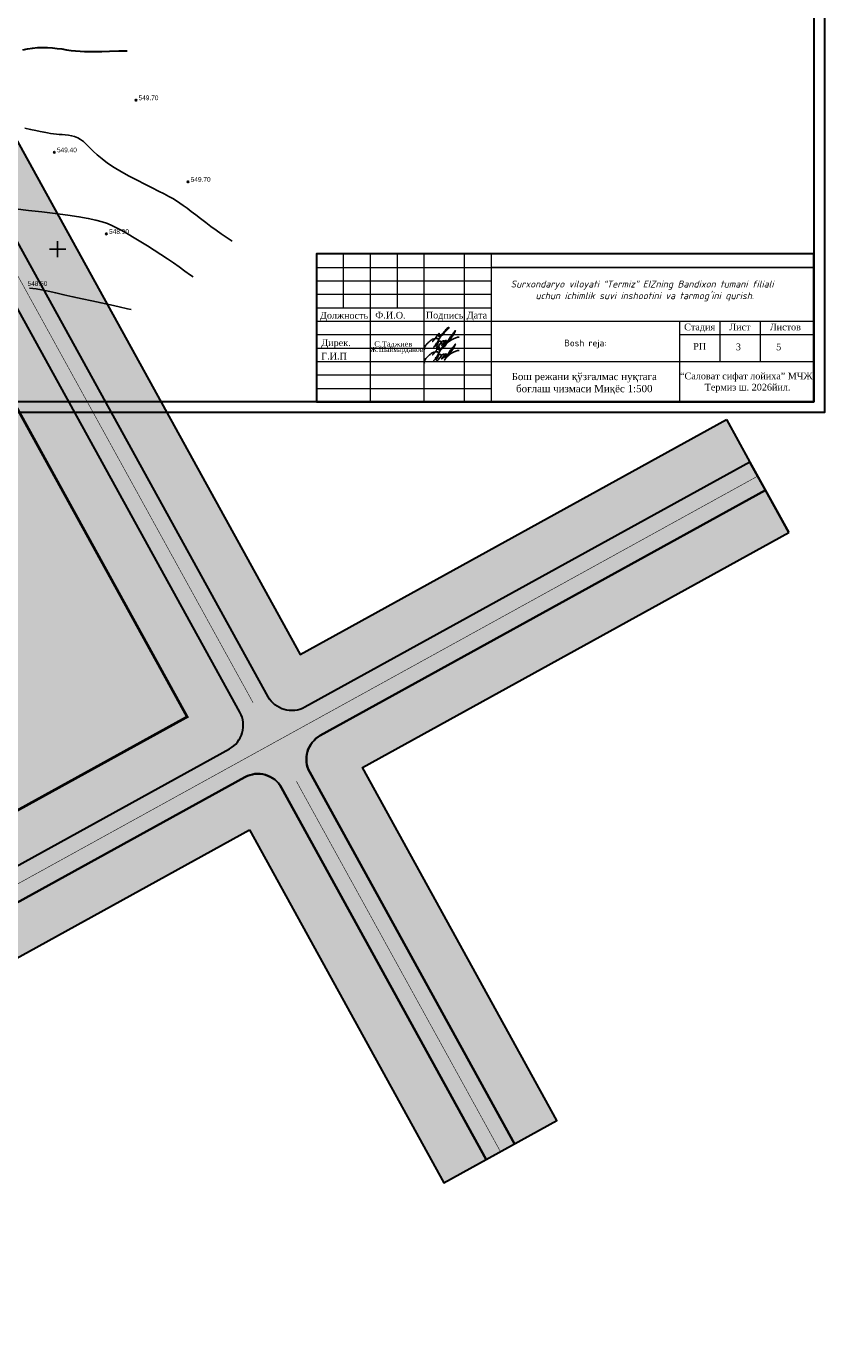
# Model space of a CAD drawing. Extents: x 883 to 364438, y -13 to 4201180.
# Tile 67 of 256: x 363309 to 363457, y 4200596 to 4200841. Entities that reach past the tile are written whole.
import ezdxf

# ---------------------------------------------------------------- set-up
doc = ezdxf.new("R2010")
doc.units = 0
doc.header["$LTSCALE"] = 0.5
doc.header["$MEASUREMENT"] = 0
doc.header["$PDMODE"] = 32
doc.header["$PDSIZE"] = 0.3
doc.linetypes.add('CONTI', pattern=[0])
doc.linetypes.add('STRIH_1', pattern=[3, 2, -1])
for name, color, linetype in [('(004) Точки рельефа', 7, 'Continuous'), ('DEFAULT', 250, 'CONTI'), ('GORIZDEFAULT', 32, 'CONTI'), ('PI_TTDEFAULT', 5, 'CONTI'), ('SETKR', 2, 'CONTI'), ('штамп', 6, 'Continuous')]:
    doc.layers.add(name, color=color, linetype=linetype)
doc.layers.add('(032) Горизонтали утолщенные', color=32, linetype='Continuous', lineweight=30)
doc.layers.add('.', color=7, linetype='Continuous', lineweight=15)
doc.styles.add('D-431', font='d431.ttf')
doc.styles.add('GOST', font='isocpeur.ttf', dxfattribs={"height": 250})
doc.styles.get("Standard").update_dxf_attribs({"font": 'times.ttf'})
doc.styles.add('TimesNew', font='times.ttf')
doc.styles.add('tiyms', font='times.ttf')

# ---------------------------------------------------------------- blocks, each defined once
blk = doc.blocks.new('BL_333')
at = {"color": 0}
for p, q in [((-1.5, 0), (1.5, 0)), ((0, -1.5), (0, 1.5))]:
    blk.add_line(p, q, dxfattribs=at)
blk = doc.blocks.new('gergrgrre')
at = {"layer": '(032) Горизонтали утолщенные', "color": 32}
blk.add_polyline3d([(360593.5, 4200837.059998, 550), (360594.38, 4200837.230003, 550), (360595.3, 4200837.370003, 550), (360596.24, 4200837.459999, 550), (360597.18, 4200837.510001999, 550), (360598.1, 4200837.489998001, 550), (360599.02, 4200837.43, 550), (360599.92, 4200837.330002, 550), (360600.8, 4200837.209999, 550), (360601.66, 4200837.080002, 550), (360602.51, 4200836.959999, 550), (360603.34, 4200836.849998, 550), (360604.16, 4200836.779999, 550), (360605, 4200836.739998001, 550), (360605.93, 4200836.720001, 550), (360606.98, 4200836.730003, 550), (360608.2, 4200836.75, 550), (360609.65, 4200836.790001, 550), (360611.37, 4200836.839996, 550), (360612.9217156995, 4200836.878598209, 550)], dxfattribs=at)
at = {"layer": 'GORIZDEFAULT', "color": 32}
for points in [[(360593.91, 4200822.459999, 549.5), (360594.97, 4200822.260001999, 549.5), (360595.92, 4200822.059998, 549.5), (360596.75, 4200821.889998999, 549.5), (360597.48, 4200821.739998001, 549.5), (360598.12, 4200821.610001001, 549.5), (360598.7, 4200821.510001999, 549.5), (360599.25, 4200821.43, 549.5), (360599.77, 4200821.360001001, 549.5), (360600.3, 4200821.309998, 549.5), (360600.85, 4200821.279999, 549.5), (360601.42, 4200821.230003, 549.5), (360602, 4200821.169998, 549.5), (360602.58, 4200821.080002, 549.5), (360603.16, 4200820.919998, 549.5), (360603.73, 4200820.699997, 549.5), (360604.28, 4200820.389998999, 549.5), (360604.82, 4200819.980003, 549.5), (360605.37, 4200819.480003, 549.5), (360605.95, 4200818.889998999, 549.5), (360606.61, 4200818.239998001, 549.5), (360607.36, 4200817.529999, 549.5), (360608.25, 4200816.779999, 549.5), (360609.29, 4200815.989998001, 549.5), (360610.52, 4200815.190002, 549.5), (360611.88, 4200814.370003, 549.5), (360613.33, 4200813.57, 549.5), (360614.79, 4200812.800003, 549.5), (360616.23, 4200812.07, 549.5), (360617.58, 4200811.389998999, 549.5), (360618.78, 4200810.779999, 549.5), (360619.8, 4200810.260001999, 549.5), (360620.67, 4200809.800003, 549.5), (360621.41, 4200809.379997, 549.5), (360622.08, 4200808.980003, 549.5), (360622.72, 4200808.559998, 549.5), (360623.37, 4200808.110001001, 549.5), (360624.06, 4200807.599998, 549.5), (360624.84, 4200807.019997, 549.5), (360625.69, 4200806.370003, 549.5), (360626.59, 4200805.68, 549.5), (360627.54, 4200804.959999, 549.5), (360628.5, 4200804.230003, 549.5), (360629.47, 4200803.510001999, 549.5), (360630.43, 4200802.830002, 549.5), (360631.36, 4200802.190002, 549.5), (360632.27, 4200801.580002, 549.5), (360632.4306652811, 4200801.48045938, 549.5)], [(360592.15, 4200807.470001, 549), (360594.56, 4200807.199997, 549), (360597.06, 4200806.919998, 549), (360599.55, 4200806.610001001, 549), (360601.89, 4200806.309998, 549), (360603.96, 4200806, 549), (360605.69, 4200805.699997, 549), (360607.1, 4200805.400002, 549), (360608.28, 4200805.089996, 549), (360609.29, 4200804.739998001, 549), (360610.2, 4200804.349998, 549), (360611.1, 4200803.900002, 549), (360612.04, 4200803.370003, 549), (360613.1, 4200802.769997, 549), (360614.25, 4200802.099998, 549), (360615.46, 4200801.370003, 549), (360616.71, 4200800.599998, 549), (360617.97, 4200799.809998, 549), (360619.21, 4200799, 549), (360620.4, 4200798.209999, 549), (360621.52, 4200797.43, 549), (360622.59, 4200796.669998, 549), (360623.65, 4200795.910004, 549), (360624.72, 4200795.169998, 549), (360625.1844487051, 4200794.858983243, 549)], [(360594.77, 4200792.709999, 548.5), (360595.99, 4200792.629997, 548.5), (360597, 4200792.410004, 548.5), (360598.23, 4200792.150002, 548.5), (360599.64, 4200791.839996, 548.5), (360601.18, 4200791.510001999, 548.5), (360602.84, 4200791.150002, 548.5), (360604.56, 4200790.769997, 548.5), (360606.33, 4200790.379997, 548.5), (360608.09, 4200789.989998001, 548.5), (360609.81, 4200789.610001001, 548.5), (360611.46, 4200789.239998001, 548.5), (360613.01, 4200788.889998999, 548.5), (360613.6874243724, 4200788.73999934, 548.5)]]:
    blk.add_polyline3d(points, dxfattribs=at)
at = {"layer": 'PI_TTDEFAULT', "color": 5}
for p in [(360614.56, 4200827.690002, 549.7), (360599.39, 4200818, 549.4), (360624.25, 4200812.510001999, 549.7), (360609.07, 4200802.830002, 548.9)]:
    blk.add_point(p, dxfattribs=at)
at = {"layer": 'SETKR', "color": 92}
blk.add_blockref('BL_333', (360600, 4200800), dxfattribs=at)
at = {"layer": '(004) Точки рельефа', "style": 'D-431'}
for s, p in [('549.70', (360615.05, 4200827.690002)), ('549.40', (360599.88, 4200818)), ('549.70', (360624.75, 4200812.510001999)), ('548.90', (360609.57, 4200802.830002)), ('548.50', (360594.4, 4200793.150002))]:
    blk.add_text(s, height=0.875, dxfattribs=at).set_placement(p)

msp = doc.modelspace()

# ---------------------------------------------------------------- hatches: boundary and pattern name
at = {"layer": '.', "linetype": 'Continuous', "lineweight": 30, "true_color": 0xafd9aa}
h = msp.add_hatch(color=9, dxfattribs=at)
h.dxf.hatch_style = 1
edge = h.paths.add_edge_path()
edge.add_line((363185.4322716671, 4200859.589050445), (363241.1117665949, 4200890.277434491))
edge.add_line((363241.1117665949, 4200890.277434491), (363242.1628848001, 4200890.856770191))
edge.add_line((363242.1628848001, 4200890.856770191), (363267.9150579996, 4200844.114895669))
edge.add_line((363267.9150579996, 4200844.114895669), (363269.9113979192, 4200845.214515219))
edge.add_line((363269.9113979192, 4200845.214515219), (363261.1210005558, 4200861.166083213))
edge.add_line((363261.1210005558, 4200861.166083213), (363265.9605272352, 4200863.832991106))
edge.add_line((363265.9605272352, 4200863.832991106), (363228.4077441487, 4200931.978462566))
edge.add_arc((363221.1646951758, 4200926.931283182), 8.828124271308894, 34.86997048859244, 121.2213513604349)
edge.add_line((363216.5886746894, 4200934.480840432), (363213.5188398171, 4200932.789152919))
edge.add_line((363213.5188398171, 4200932.789152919), (363215.328727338, 4200929.504825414))
edge.add_line((363215.328727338, 4200929.504825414), (363206.2201923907, 4200924.485404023))
edge.add_line((363206.2201923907, 4200924.485404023), (363215.1972344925, 4200908.195139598))
edge.add_line((363215.1972344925, 4200908.195139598), (363173.8584989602, 4200885.414688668))
edge.add_line((363173.8584989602, 4200885.414688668), (363164.881456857, 4200901.704953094))
edge.add_line((363164.881456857, 4200901.704953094), (363155.7729219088, 4200896.685531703))
edge.add_line((363155.7729219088, 4200896.685531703), (363153.9630343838, 4200899.969859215))
edge.add_line((363153.9630343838, 4200899.969859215), (363142.3955341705, 4200893.595380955))
edge.add_arc((363146.3338168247, 4200885.694386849), 8.828124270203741, 116.4941470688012, 202.8455280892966)
edge.add_line((363138.1982153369, 4200882.266885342), (363258.399112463, 4200664.143323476))
edge.add_arc((363262.7782158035, 4200666.556506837), 4.999999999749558, 208.8577492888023, 298.8577492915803)
edge.add_line((363265.191399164, 4200662.177403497), (363346.6427213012, 4200707.062613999))
edge.add_arc((363344.2295379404, 4200711.441717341), 5.000000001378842, 298.857749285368, 388.8577492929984)
edge.add_line((363348.6086412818, 4200713.854900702), (363279.1029979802, 4200839.983896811))
edge.add_arc((363276.4755359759, 4200838.535986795), 2.999999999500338, 28.85774927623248, 118.8577493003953)
edge.add_line((363275.0276259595, 4200841.163448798), (363270.8236867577, 4200838.846792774))
edge.add_line((363270.8236867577, 4200838.846792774), (363281.674529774, 4200819.15621987))
edge.add_line((363281.674529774, 4200819.15621987), (363280.6151059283, 4200818.592369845))
edge.add_line((363280.6151059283, 4200818.592369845), (363325.4025409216, 4200737.318476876))
edge.add_line((363325.4025409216, 4200737.318476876), (363338.795708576, 4200713.014453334))
edge.add_line((363338.795708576, 4200713.014453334), (363264.3509517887, 4200671.990336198))
edge.add_line((363264.3509517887, 4200671.990336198), (363206.5563969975, 4200776.867707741))
edge.add_line((363206.5563969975, 4200776.867707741), (363225.3245378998, 4200787.210228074))
edge.add_line((363225.3245378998, 4200787.210228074), (363185.4322716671, 4200859.589050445))
edge = h.paths.add_edge_path()
edge.add_line((363020.4157723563, 4200879.245021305), (363016.0720423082, 4200887.127407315))
edge.add_line((363016.0720423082, 4200887.127407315), (363098.061784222, 4200932.309323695))
edge.add_arc((363100.4749675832, 4200927.930220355), 4.999999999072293, 28.857749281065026, 118.85774930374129, ccw=False)
edge.add_line((363104.8540709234, 4200930.343403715), (363253.1441884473, 4200661.247503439))
edge.add_arc((363248.7650851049, 4200658.834320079), 5.00000000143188, -61.14225069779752, 28.857749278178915, ccw=False)
edge.add_line((363251.1782684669, 4200654.455216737), (363169.1885265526, 4200609.273300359))
edge.add_line((363169.1885265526, 4200609.273300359), (363164.8447965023, 4200617.155686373))
edge.add_line((363164.8447965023, 4200617.155686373), (363243.3312557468, 4200660.407056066))
edge.add_line((363243.3312557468, 4200660.407056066), (363098.9022316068, 4200922.496391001))
edge.add_line((363098.9022316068, 4200922.496391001), (363020.4157723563, 4200879.245021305))
edge = h.paths.add_edge_path()
edge.add_line((363439.0926377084, 4200768.284873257), (363443.4363677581, 4200760.402487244))
edge.add_line((363443.4363677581, 4200760.402487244), (363360.6558517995, 4200714.784800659))
edge.add_arc((363358.242668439, 4200719.163904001), 5.00000000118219, 208.8577492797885, 298.85774928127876, ccw=False)
edge.add_line((363353.8635650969, 4200716.750720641), (363205.5734477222, 4200985.846620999))
edge.add_arc((363209.9525510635, 4200988.259804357), 4.9999999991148, 118.8577492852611, 208.8577492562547, ccw=False)
edge.add_line((363207.5393677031, 4200992.638907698), (363290.3198835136, 4201038.256594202))
edge.add_line((363290.3198835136, 4201038.256594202), (363294.6636135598, 4201030.374208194))
edge.add_line((363294.6636135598, 4201030.374208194), (363215.3863804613, 4200986.6870684))
edge.add_line((363215.3863804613, 4200986.6870684), (363359.8154046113, 4200724.597733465))
edge.add_line((363359.8154046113, 4200724.597733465), (363439.0926377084, 4200768.284873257))
h.paths.add_polyline_path([(362989.7683436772, 4200934.859633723), (362986.8725236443, 4200940.114557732), (363261.1203648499, 4201091.243744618), (363264.0161848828, 4201085.98882061)])
h.paths.add_polyline_path([(363013.1762222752, 4200892.382331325), (362995.5599837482, 4200924.349785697), (363269.8078249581, 4201075.478972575), (363287.4240634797, 4201043.51151821)])
edge = h.paths.add_edge_path()
edge.add_line((363350.3789887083, 4200691.994757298), (363386.5413104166, 4200626.372498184))
edge.add_line((363386.5413104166, 4200626.372498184), (363394.4236964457, 4200630.716228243))
edge.add_line((363394.4236964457, 4200630.716228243), (363356.3308280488, 4200699.841770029))
edge.add_arc((363351.9517247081, 4200697.428586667), 5.000000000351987, 28.85774929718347, 118.8577492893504)
edge.add_line((363349.5385413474, 4200701.807690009), (363172.0843465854, 4200604.01837635))
edge.add_line((363172.0843465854, 4200604.01837635), (363176.4280766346, 4200596.135990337))
edge.add_line((363176.4280766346, 4200596.135990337), (363350.3789887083, 4200691.994757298))
edge = h.paths.add_edge_path()
edge.add_line((363450.6759178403, 4200747.265177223), (363446.3321877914, 4200755.147563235))
edge.add_line((363446.3321877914, 4200755.147563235), (363363.5516718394, 4200709.529876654))
edge.add_arc((363365.9648552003, 4200705.150773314), 4.999999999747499, 118.8577492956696, 208.8577492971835)
edge.add_line((363361.5857518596, 4200702.737589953), (363399.6786202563, 4200633.612048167))
edge.add_line((363399.6786202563, 4200633.612048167), (363407.5610064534, 4200637.955778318))
edge.add_line((363407.5610064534, 4200637.955778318), (363371.3986847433, 4200703.578037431))
edge.add_line((363371.3986847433, 4200703.578037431), (363450.6759178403, 4200747.265177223))
edge = h.paths.add_edge_path(flags=17)
edge.add_arc((363195.9394204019, 4200980.537617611), 4.999999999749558, 28.85774928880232, 118.8577492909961)
edge.add_line((363193.5262370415, 4200984.916720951), (363112.0749148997, 4200940.031510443))
edge.add_arc((363114.4880982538, 4200935.652407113), 4.999999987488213, 118.8577492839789, 208.8577492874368)
edge.add_line((363110.1089949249, 4200933.23922376), (363126.5997966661, 4200903.314052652))
edge.add_line((363126.5997966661, 4200903.314052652), (363126.5997970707, 4200903.314051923))
edge.add_arc((363135.745889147, 4200910.87315022), 11.86553695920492, 219.5731851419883, 295.2169855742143)
edge.add_line((363140.8011716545, 4200900.138389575), (363150.825896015, 4200905.662693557))
edge.add_line((363150.825896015, 4200905.662693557), (363149.0160084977, 4200908.947021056))
edge.add_line((363149.0160084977, 4200908.947021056), (363158.1245434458, 4200913.966442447))
edge.add_line((363158.1245434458, 4200913.966442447), (363146.2516813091, 4200935.511630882))
edge.add_line((363146.2516813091, 4200935.511630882), (363159.8126135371, 4200942.984625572))
edge.add_line((363159.8126135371, 4200942.984625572), (363154.4508517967, 4200952.772168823))
edge.add_line((363154.4508517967, 4200952.772168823), (363175.75878746, 4200964.444972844))
edge.add_line((363175.75878746, 4200964.444972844), (363181.0913820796, 4200954.710672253))
edge.add_line((363181.0913820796, 4200954.710672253), (363187.5904168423, 4200958.29208181))
edge.add_line((363187.5904168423, 4200958.29208181), (363199.4632789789, 4200936.746893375))
edge.add_line((363199.4632789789, 4200936.746893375), (363208.5718139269, 4200941.766314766))
edge.add_line((363208.5718139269, 4200941.766314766), (363210.3817014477, 4200938.481987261))
edge.add_line((363210.3817014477, 4200938.481987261), (363211.9087604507, 4200939.323500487))
edge.add_arc((363205.5336718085, 4200949.330958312), 11.86553695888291, 302.4985130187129, 378.1423133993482)
edge.add_line((363216.8093258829, 4200953.02562914), (363200.3185237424, 4200982.950800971))
at = {"layer": '.', "linetype": 'Continuous', "lineweight": 30, "true_color": 0x636466}
h = msp.add_hatch(color=251, dxfattribs=at)
h.dxf.hatch_style = 1
edge = h.paths.add_edge_path()
edge.add_line((363207.5393677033, 4200992.638907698), (363290.3198835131, 4201038.256594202))
edge.add_line((363290.3198835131, 4201038.256594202), (363287.4240634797, 4201043.51151821))
edge.add_line((363287.4240634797, 4201043.51151821), (363013.1762222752, 4200892.382331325))
edge.add_line((363013.1762222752, 4200892.382331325), (363016.0720423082, 4200887.127407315))
edge.add_line((363016.0720423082, 4200887.127407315), (363098.0617842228, 4200932.309323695))
edge.add_arc((363100.4749675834, 4200927.930220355), 4.999999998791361, 28.85774929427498, 118.85774929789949, ccw=False)
edge.add_line((363104.8540709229, 4200930.343403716), (363253.144188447, 4200661.247503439))
edge.add_arc((363248.7650851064, 4200658.834320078), 5.000000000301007, -61.14225070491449, 28.85774929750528, ccw=False)
edge.add_line((363251.1782684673, 4200654.455216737), (363169.1885265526, 4200609.273300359))
edge.add_line((363169.1885265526, 4200609.273300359), (363172.0843465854, 4200604.01837635))
edge.add_line((363172.0843465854, 4200604.01837635), (363349.5385413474, 4200701.807690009))
edge.add_arc((363351.9517247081, 4200697.428586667), 5.000000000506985, 28.857749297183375, 118.8577492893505, ccw=False)
edge.add_line((363356.3308280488, 4200699.841770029), (363394.4236964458, 4200630.716228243))
edge.add_line((363394.4236964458, 4200630.716228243), (363399.6786202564, 4200633.612048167))
edge.add_line((363399.6786202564, 4200633.612048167), (363361.5857518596, 4200702.737589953))
edge.add_arc((363365.9648552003, 4200705.150773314), 5.000000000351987, 118.8577492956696, 208.8577492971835, ccw=False)
edge.add_line((363363.5516718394, 4200709.529876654), (363446.3321877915, 4200755.147563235))
edge.add_line((363446.3321877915, 4200755.147563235), (363443.4363677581, 4200760.402487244))
edge.add_line((363443.4363677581, 4200760.402487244), (363360.6558517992, 4200714.784800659))
edge.add_arc((363358.2426684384, 4200719.163903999), 4.999999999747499, 208.857749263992, 298.8577492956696, ccw=False)
edge.add_line((363353.8635650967, 4200716.750720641), (363205.573447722, 4200985.846620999))
edge.add_arc((363209.9525510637, 4200988.259804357), 4.999999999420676, 118.8577492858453, 208.8577492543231, ccw=False)
h.paths.add_polyline_path([(362995.5599837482, 4200924.349785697), (362989.7683436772, 4200934.859633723), (363264.0161848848, 4201085.988820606), (363269.8078249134, 4201075.478972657)])
at = {"layer": '.', "linetype": 'Continuous', "transparency": 33554544}
h = msp.add_hatch(color=5, dxfattribs=at)
h.dxf.hatch_style = 1
h.set_gradient(color1=(255, 190, 168), color2=(255, 182, 158), one_color=1, tint=0.8100000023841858)
h.paths.add_polyline_path([(363264.3509517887, 4200671.990336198), (363338.795708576, 4200713.014453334), (363281.0011537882, 4200817.891824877), (363206.5563969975, 4200776.867707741)])

# ---------------------------------------------------------------- linework, layer by layer
at = {"color": 18, "linetype": 'Continuous', "lineweight": 30, "true_color": 0x000000}
for points in [[(363094.2196279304, 4201098.428690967), (363457.3292518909, 4201098.428690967), (363457.3292518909, 4200769.588381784), (363094.2196279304, 4200769.588381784)], [(363096.2196279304, 4201096.428690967), (363455.3292518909, 4201096.428690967), (363455.3292518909, 4200771.588381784), (363096.2196279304, 4200771.588381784)]]:
    msp.add_lwpolyline(points, close=True, dxfattribs=at)
at = {"color": 5, "linetype": 'Continuous', "lineweight": 30}
for points in [[(363207.5393677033, 4200992.638907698), (363290.3198835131, 4201038.256594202), (363287.4240634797, 4201043.51151821), (363013.1762222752, 4200892.382331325), (363016.0720423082, 4200887.127407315), (363098.0617842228, 4200932.309323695, -0.4142135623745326), (363104.8540709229, 4200930.343403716), (363253.144188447, 4200661.247503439, -0.4142135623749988), (363251.1782684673, 4200654.455216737), (363169.1885265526, 4200609.273300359), (363172.0843465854, 4200604.01837635), (363349.5385413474, 4200701.807690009, -0.414213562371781), (363356.3308280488, 4200699.841770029), (363394.4236964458, 4200630.716228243), (363399.6786202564, 4200633.612048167), (363361.5857518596, 4200702.737589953, -0.414213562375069), (363363.5516718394, 4200709.529876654), (363446.3321877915, 4200755.147563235), (363443.4363677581, 4200760.402487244), (363360.6558517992, 4200714.784800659, -0.4142135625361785), (363353.8635650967, 4200716.750720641), (363205.573447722, 4200985.846620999, -0.4142135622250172)], [(363439.0926377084, 4200768.284873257), (363443.4363677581, 4200760.402487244), (363360.6558517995, 4200714.784800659, -0.4142135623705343), (363353.8635650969, 4200716.750720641), (363205.5734477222, 4200985.846620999, -0.4142135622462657), (363207.5393677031, 4200992.638907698), (363290.3198835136, 4201038.256594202), (363294.6636135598, 4201030.374208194), (363215.3863804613, 4200986.6870684), (363359.8154046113, 4200724.597733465)], [(363450.6759178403, 4200747.265177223), (363446.3321877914, 4200755.147563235), (363363.5516718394, 4200709.529876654, 0.4142135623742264), (363361.5857518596, 4200702.737589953), (363399.6786202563, 4200633.612048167), (363407.5610064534, 4200637.955778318), (363371.3986847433, 4200703.578037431)], [(363350.3789887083, 4200691.994757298), (363386.5413104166, 4200626.372498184), (363394.4236964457, 4200630.716228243), (363356.3308280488, 4200699.841770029, 0.4142135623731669), (363349.5385413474, 4200701.807690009), (363172.0843465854, 4200604.01837635), (363176.4280766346, 4200596.135990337)]]:
    msp.add_lwpolyline(points, format="xyb", close=True, dxfattribs=at)
at = {"ltscale": 0.1490711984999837, "const_width": 0.1}
for points in [[(363215.3863804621, 4200986.687068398), (363359.8154046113, 4200724.597733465)], [(363359.8154046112, 4200724.597733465), (363439.0926377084, 4200768.284873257)], [(363371.3986847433, 4200703.578037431), (363450.6759178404, 4200747.265177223)], [(363264.3509517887, 4200671.990336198), (363338.795708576, 4200713.014453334)], [(363371.3986847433, 4200703.578037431), (363407.5610064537, 4200637.955778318)], [(363176.4280766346, 4200596.135990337), (363350.3789887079, 4200691.994757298)], [(363350.3789887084, 4200691.994757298), (363386.5413104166, 4200626.372498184)]]:
    msp.add_lwpolyline(points, dxfattribs=at)
at = {"color": 7, "linetype": 'STRIH_1', "ltscale": 2, "true_color": 0xffffff, "const_width": 0.1}
for points in [[(363202.4530131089, 4200985.293287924), (363351.0416250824, 4200715.655722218)], [(363170.6364365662, 4200606.645838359), (363444.8842777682, 4200757.775025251)], [(363359.0955793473, 4200701.040546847), (363397.0511584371, 4200632.164138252)]]:
    msp.add_lwpolyline(points, dxfattribs=at)
at = {"ltscale": 0.1490711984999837, "const_width": 0.1}
for points in [[(363443.4363677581, 4200760.402487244), (363360.6558517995, 4200714.784800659, -0.414213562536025), (363353.8635650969, 4200716.750720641), (363207.5039942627, 4200982.343338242)], [(363399.6786202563, 4200633.612048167), (363361.5857518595, 4200702.737589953, -0.4142135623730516), (363363.5516718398, 4200709.529876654), (363446.3321877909, 4200755.147563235)], [(363172.0843465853, 4200604.01837635), (363349.5385413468, 4200701.807690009, -0.4142135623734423), (363356.3308280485, 4200699.84177003), (363394.4236964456, 4200630.716228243)]]:
    msp.add_lwpolyline(points, format="xyb", dxfattribs=at)
at = {"color": 5, "linetype": 'Continuous', "lineweight": 30}
msp.add_lwpolyline([(363265.191399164, 4200662.177403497), (363346.6427213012, 4200707.062613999, 0.4142135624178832), (363348.6086412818, 4200713.854900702), (363279.1029979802, 4200839.983896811, 0.4142135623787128)], format="xyb", dxfattribs=at)
for points in [[(363280.6151059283, 4200818.592369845), (363325.4025409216, 4200737.318476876), (363338.795708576, 4200713.014453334), (363264.3509517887, 4200671.990336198)], [(363443.4363677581, 4200760.402487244), (363450.6759178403, 4200747.265177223)], [(363386.5413104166, 4200626.372498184), (363407.5610064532, 4200637.955778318)]]:
    msp.add_lwpolyline(points, dxfattribs=at)
at = {"color": 6, "ltscale": 0.1490711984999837, "const_width": 0.5}
msp.add_lwpolyline([(363281.0011537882, 4200817.891824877), (363206.5563969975, 4200776.867707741), (363264.3509517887, 4200671.990336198), (363338.795708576, 4200713.014453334)], close=True, dxfattribs=at)
at = {"color": 5, "linetype": 'Continuous', "lineweight": 30}
msp.add_lwpolyline([(363338.795708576, 4200713.014453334), (363264.3509517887, 4200671.990336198), (363206.5563969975, 4200776.867707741), (363281.0011537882, 4200817.891824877)], close=True, dxfattribs=at)
at = {"lineweight": 30}
msp.add_lwpolyline([(363362.829251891, 4200771.588381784), (363455.3292518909, 4200771.588381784), (363455.3292518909, 4200799.088387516), (363362.829251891, 4200799.088387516)], close=True, dxfattribs=at)
msp.add_lwpolyline([(363395.329251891, 4200796.588381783), (363455.3292518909, 4200796.588381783)])
at = {"color": 5}
for points in [[(363382.9300181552, 4200781.21801656), (363382.8922262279, 4200781.348259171), (363382.8846401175, 4200781.422755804), (363382.8846401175, 4200781.51490731), (363382.9080567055, 4200781.686050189), (363382.9798333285, 4200781.831953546), (363383.0680406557, 4200781.976435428), (363383.1877349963, 4200782.152446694), (363383.2906273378, 4200782.255339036), (363383.3889501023, 4200782.3536618), (363383.5307063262, 4200782.495418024), (363383.6381672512, 4200782.602878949), (363383.7364841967, 4200782.701195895), (363383.8695320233, 4200782.815101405), (363383.9815687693, 4200782.927138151), (363384.1778882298, 4200783.082936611), (363384.3769141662, 4200783.222303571), (363384.6789550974, 4200783.341004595), (363385.022026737, 4200783.400432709), (363385.406267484, 4200783.381465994), (363385.5074324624, 4200783.223970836), (363385.5404680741, 4200783.090913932), (363385.5557593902, 4200782.920142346), (363385.5525305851, 4200782.797010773), (363385.506700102, 4200782.70554716), (363385.4772006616, 4200782.632441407), (363385.4436911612, 4200782.536442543), (363385.4234557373, 4200782.482697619), (363385.3997070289, 4200782.418659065), (363385.3708732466, 4200782.335302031), (363385.3528117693, 4200782.285016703), (363385.3130846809, 4200782.21193992), (363385.3130846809, 4200782.21193992), (363385.274828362, 4200782.155495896), (363385.2219254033, 4200782.102592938), (363385.1488877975, 4200782.035095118), (363385.0970986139, 4200781.977270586), (363385.0371067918, 4200781.959659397), (363385.0050166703, 4200781.962965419), (363385.0050166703, 4200781.962965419), (363384.9846547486, 4200782.015249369), (363384.9786100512, 4200782.054115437), (363384.9771521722, 4200782.11594664), (363384.9971056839, 4200782.209896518), (363385.0598486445, 4200782.316349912), (363385.0979547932, 4200782.403574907), (363385.1657926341, 4200782.487539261), (363385.2724353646, 4200782.601921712), (363385.3262767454, 4200782.68004065), (363385.5592458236, 4200783.033049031), (363385.6684611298, 4200783.293544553), (363385.7559995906, 4200783.493197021), (363385.8208503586, 4200783.605091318), (363386.0485096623, 4200783.939839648), (363386.1945633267, 4200784.18248379), (363386.2826367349, 4200784.294603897), (363386.3946566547, 4200784.432963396), (363386.4905115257, 4200784.56142821), (363386.5457923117, 4200784.627324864), (363386.7493329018, 4200784.868572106), (363386.8208313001, 4200784.93017979), (363386.8747567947, 4200785.01614514), (363386.9616392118, 4200785.103027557), (363387.0348064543, 4200785.1761948), (363387.1079746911, 4200785.249363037), (363387.1810303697, 4200785.298573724), (363387.2913521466, 4200785.371714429), (363387.3589867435, 4200785.418894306), (363387.4278026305, 4200785.456128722), (363387.4492835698, 4200785.437791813), (363387.4492835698, 4200785.335816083), (363387.3919301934, 4200785.258837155), (363387.3054906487, 4200785.178179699), (363387.2437565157, 4200785.116445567), (363387.208873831, 4200785.071663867), (363387.1288501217, 4200784.991640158), (363387.0384319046, 4200784.874629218), (363386.9854501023, 4200784.810107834), (363386.8205300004, 4200784.645187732), (363386.7587958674, 4200784.583453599), (363386.6723061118, 4200784.47331355), (363386.6105733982, 4200784.411580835), (363386.5537242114, 4200784.335086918), (363386.5057129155, 4200784.287075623), (363386.4911566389, 4200784.264362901), (363386.4398060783, 4200784.194913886), (363386.4121113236, 4200784.166273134), (363386.3697815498, 4200784.123943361), (363386.3581995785, 4200784.10632942), (363386.3191435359, 4200784.05623909), (363386.2106805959, 4200783.998386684), (363386.1674021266, 4200783.956800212), (363386.11648929, 4200783.921512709), (363386.0821201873, 4200783.888257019), (363386.0336065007, 4200783.875826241), (363385.9358088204, 4200783.843198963), (363385.8821164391, 4200783.834560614), (363385.8184212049, 4200783.834560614), (363385.749806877, 4200783.818156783), (363385.749806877, 4200783.818156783), (363385.6933292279, 4200783.789935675), (363385.6933292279, 4200783.789935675), (363385.6217266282, 4200783.782891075), (363385.6217266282, 4200783.782891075), (363385.5485376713, 4200783.782891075), (363385.5485376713, 4200783.782891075), (363385.5011963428, 4200783.830232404), (363385.5011963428, 4200783.830232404), (363385.5011963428, 4200783.900403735), (363385.5011963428, 4200783.946117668), (363385.5011963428, 4200783.946117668), (363385.5011963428, 4200784.028402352), (363385.5385447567, 4200784.101769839), (363385.5660137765, 4200784.147258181), (363385.632722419, 4200784.213966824), (363385.648695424, 4200784.226052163), (363385.6570030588, 4200784.26573432), (363385.6548708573, 4200784.276663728), (363385.6447752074, 4200784.304263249), (363385.632722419, 4200784.339255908), (363385.632722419, 4200784.339255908), (363385.517479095, 4200784.224012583), (363385.4603179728, 4200784.166851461), (363385.4603179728, 4200784.166851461), (363385.3722192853, 4200784.047458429), (363385.336357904, 4200783.991831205), (363385.336357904, 4200783.991831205), (363385.247085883, 4200783.866928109), (363385.2087394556, 4200783.788246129), (363385.1703065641, 4200783.720678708), (363385.1134835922, 4200783.636867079), (363385.0726620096, 4200783.58933385), (363385.0305366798, 4200783.529311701), (363384.9523681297, 4200783.440196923), (363384.9094323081, 4200783.380928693), (363384.8530506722, 4200783.329577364), (363384.8017468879, 4200783.27827358), (363384.79613499, 4200783.270734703), (363384.7271968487, 4200783.199970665), (363384.664178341, 4200783.12988367), (363384.5959765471, 4200783.051244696), (363384.5593925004, 4200782.981967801), (363384.5007129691, 4200782.885557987), (363384.5007129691, 4200782.885557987), (363384.5007129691, 4200782.885557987), (363384.5007129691, 4200782.885557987), (363384.4639118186, 4200782.812937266), (363384.4639118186, 4200782.812937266), (363384.4823123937, 4200782.849247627), (363384.5007129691, 4200782.885557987), (363384.533370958, 4200782.939214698), (363384.5959765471, 4200783.051244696), (363384.6337018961, 4200783.088970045), (363384.7057215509, 4200783.160989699), (363384.8101096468, 4200783.274556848), (363384.866895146, 4200783.333427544), (363384.9733582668, 4200783.366785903), (363385.1002572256, 4200783.400432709), (363385.2141471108, 4200783.400432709), (363385.3518430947, 4200783.400432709), (363385.406267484, 4200783.381465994), (363385.4882018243, 4200783.265149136), (363385.5247633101, 4200783.164479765), (363385.5518500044, 4200782.999924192), (363385.5525305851, 4200782.797010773), (363385.506700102, 4200782.70554716), (363385.506700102, 4200782.70554716), (363385.4772006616, 4200782.672429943), (363385.3284192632, 4200782.523648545), (363385.223244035, 4200782.418473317), (363385.1386545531, 4200782.333883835), (363385.0631711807, 4200782.230160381), (363384.9493080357, 4200782.097975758), (363384.883001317, 4200782.031669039), (363384.7709571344, 4200781.919624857), (363384.6932175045, 4200781.841885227), (363384.6481698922, 4200781.799915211), (363384.6481698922, 4200781.799915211), (363384.6481698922, 4200781.799915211), (363384.6481698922, 4200781.799915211), (363384.6481698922, 4200781.799915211), (363384.7709571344, 4200781.919624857), (363384.8269792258, 4200781.975646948), (363384.9493080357, 4200782.097975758), (363385.0470531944, 4200782.211448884), (363385.1386545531, 4200782.333883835), (363385.2758316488, 4200782.471060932), (363385.3284192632, 4200782.523648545), (363385.4772006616, 4200782.672429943), (363385.5342465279, 4200782.751278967), (363385.6376760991, 4200782.872893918), (363385.7086046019, 4200782.895318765), (363385.7556495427, 4200782.904210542), (363385.8149259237, 4200782.915175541), (363385.8687047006, 4200782.915175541), (363385.9190222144, 4200782.90615269), (363385.9984971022, 4200782.835700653), (363385.9984971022, 4200782.835700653), (363386.0174426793, 4200782.752703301), (363386.0227376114, 4200782.70599874), (363386.020332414, 4200782.603801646), (363385.9935884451, 4200782.510914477), (363385.9522947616, 4200782.44169126), (363385.9311226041, 4200782.415649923), (363385.8662670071, 4200782.32971093), (363385.8120046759, 4200782.275448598), (363385.7713702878, 4200782.227366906), (363385.7344577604, 4200782.187022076), (363385.6888716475, 4200782.134576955), (363385.5661184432, 4200782.01182375), (363385.5021016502, 4200781.947806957), (363385.4129262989, 4200781.858631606), (363385.2928744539, 4200781.788055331), (363385.2466155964, 4200781.76428643), (363385.2008890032, 4200781.718559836), (363385.3480609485, 4200781.829749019), (363385.4021779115, 4200781.865781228), (363385.4486296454, 4200781.907192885), (363385.5021016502, 4200781.947806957), (363385.5958339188, 4200782.036725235), (363385.662331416, 4200782.147141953), (363385.7284386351, 4200782.265574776), (363385.7958810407, 4200782.353277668), (363385.8373268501, 4200782.400674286), (363385.8811928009, 4200782.451300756), (363385.9194109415, 4200782.502906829), (363385.9632053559, 4200782.572647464), (363386.0032427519, 4200782.612684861), (363386.0412725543, 4200782.657642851), (363386.0974191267, 4200782.698297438), (363386.1401370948, 4200782.741015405), (363386.1401370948, 4200782.741015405), (363386.213309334, 4200782.814187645), (363386.2750464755, 4200782.875924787), (363386.3541928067, 4200782.922596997), (363386.3541928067, 4200782.922596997), (363386.456083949, 4200782.964706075), (363386.513679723, 4200782.964706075), (363386.513679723, 4200782.964706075), (363386.6143147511, 4200782.964706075), (363386.6143147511, 4200782.964706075), (363386.6607085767, 4200782.925705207), (363386.6859201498, 4200782.888353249), (363386.6904377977, 4200782.860998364), (363386.6904377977, 4200782.841602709), (363386.690523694, 4200782.821283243), (363386.6829477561, 4200782.779124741), (363386.661376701, 4200782.70157549), (363386.6333089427, 4200782.644220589), (363386.5687751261, 4200782.534091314), (363386.5048196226, 4200782.422573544), (363386.4348303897, 4200782.332232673), (363386.4348303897, 4200782.332232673), (363386.2930683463, 4200782.190470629), (363386.2359100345, 4200782.133312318), (363386.1833201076, 4200782.080722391), (363386.1294398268, 4200782.080722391), (363386.1294398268, 4200782.080722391), (363386.1294398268, 4200782.152862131), (363386.1622897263, 4200782.204228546), (363386.2140538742, 4200782.273456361), (363386.3032629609, 4200782.41800215), (363386.3992893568, 4200782.514028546), (363386.4861717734, 4200782.600910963), (363386.5616228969, 4200782.676362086), (363386.6509387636, 4200782.747115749), (363386.6901671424, 4200782.791779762), (363386.7326486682, 4200782.866246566), (363386.8452929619, 4200782.973455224), (363386.9034671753, 4200782.997167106), (363386.9034671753, 4200782.997167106), (363386.9585038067, 4200783.020315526), (363387.0126493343, 4200782.973418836), (363387.0126493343, 4200782.897996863), (363386.9749409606, 4200782.771723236), (363386.9608221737, 4200782.725419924), (363386.927464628, 4200782.662140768), (363386.927464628, 4200782.662140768), (363386.8517804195, 4200782.56676228), (363386.812213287, 4200782.500286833), (363386.812213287, 4200782.500286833), (363386.6995880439, 4200782.38766159), (363387.0537939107, 4200782.741867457), (363387.301941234, 4200782.931744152), (363387.4988576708, 4200783.020864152), (363387.5923072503, 4200783.114313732), (363387.6385507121, 4200783.160557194), (363387.6835956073, 4200783.213462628), (363387.7635160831, 4200783.307329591), (363387.8757053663, 4200783.455973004), (363388.0232461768, 4200783.661944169), (363388.1670503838, 4200783.879201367), (363388.3027182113, 4200784.093958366), (363388.4363850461, 4200784.312738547), (363388.5633642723, 4200784.550981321), (363388.6286860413, 4200784.705849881), (363388.6852625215, 4200784.842235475), (363388.4490146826, 4200784.535227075), (363388.3275640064, 4200784.4137764), (363388.252108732, 4200784.315041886), (363388.0892771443, 4200784.117303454), (363387.8804740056, 4200783.826402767), (363387.782069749, 4200783.681125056), (363387.3741019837, 4200783.060882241), (363387.2608131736, 4200782.900273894), (363387.1625299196, 4200782.740172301), (363387.0976086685, 4200782.606760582), (363387.007782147, 4200782.41843546), (363386.9675541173, 4200782.34487452), (363386.9030883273, 4200782.240672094), (363386.7981478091, 4200782.105163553), (363386.7670838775, 4200782.021260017), (363386.6949906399, 4200781.919551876), (363386.6215642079, 4200781.846125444), (363386.6215642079, 4200781.846125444), (363386.6382007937, 4200781.885718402), (363386.6949906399, 4200781.97503271), (363386.7981478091, 4200782.105163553), (363386.9408508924, 4200782.29497461), (363387.080932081, 4200782.435055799), (363387.1617173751, 4200782.515841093), (363387.2442963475, 4200782.598420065), (363387.4159412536, 4200782.751674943), (363387.5711829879, 4200782.856676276), (363387.7457252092, 4200782.998172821), (363387.9265458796, 4200783.128201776), (363388.0725926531, 4200783.213466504), (363388.3449196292, 4200783.325648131), (363388.4529365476, 4200783.367811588), (363388.5980694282, 4200783.441403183), (363388.7674468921, 4200783.506639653), (363388.9132778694, 4200783.562753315), (363389.0610462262, 4200783.616920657), (363389.2133417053, 4200783.640526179), (363389.3242213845, 4200783.640526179), (363389.40179612, 4200783.622192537)], [(363382.9300181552, 4200778.71801656), (363382.8922262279, 4200778.848259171), (363382.8846401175, 4200778.922755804), (363382.8846401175, 4200779.01490731), (363382.9080567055, 4200779.186050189), (363382.9798333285, 4200779.331953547), (363383.0680406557, 4200779.476435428), (363383.1877349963, 4200779.652446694), (363383.2906273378, 4200779.755339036), (363383.3889501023, 4200779.8536618), (363383.5307063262, 4200779.995418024), (363383.6381672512, 4200780.102878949), (363383.7364841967, 4200780.201195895), (363383.8695320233, 4200780.315101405), (363383.9815687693, 4200780.427138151), (363384.1778882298, 4200780.582936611), (363384.3769141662, 4200780.722303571), (363384.6789550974, 4200780.841004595), (363385.022026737, 4200780.900432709), (363385.406267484, 4200780.881465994), (363385.5074324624, 4200780.723970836), (363385.5404680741, 4200780.590913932), (363385.5557593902, 4200780.420142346), (363385.5525305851, 4200780.297010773), (363385.506700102, 4200780.20554716), (363385.4772006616, 4200780.132441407), (363385.4436911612, 4200780.036442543), (363385.4234557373, 4200779.982697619), (363385.3997070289, 4200779.918659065), (363385.3708732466, 4200779.835302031), (363385.3528117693, 4200779.785016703), (363385.3130846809, 4200779.71193992), (363385.3130846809, 4200779.71193992), (363385.274828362, 4200779.655495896), (363385.2219254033, 4200779.602592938), (363385.1488877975, 4200779.535095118), (363385.0970986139, 4200779.477270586), (363385.0371067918, 4200779.459659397), (363385.0050166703, 4200779.462965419), (363385.0050166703, 4200779.462965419), (363384.9846547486, 4200779.51524937), (363384.9786100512, 4200779.554115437), (363384.9771521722, 4200779.61594664), (363384.9971056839, 4200779.709896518), (363385.0598486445, 4200779.816349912), (363385.0979547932, 4200779.903574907), (363385.1657926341, 4200779.987539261), (363385.2724353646, 4200780.101921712), (363385.3262767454, 4200780.18004065), (363385.5592458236, 4200780.533049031), (363385.6684611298, 4200780.793544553), (363385.7559995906, 4200780.993197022), (363385.8208503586, 4200781.105091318), (363386.0485096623, 4200781.439839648), (363386.1945633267, 4200781.68248379), (363386.2826367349, 4200781.794603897), (363386.3946566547, 4200781.932963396), (363386.4905115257, 4200782.06142821), (363386.5457923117, 4200782.127324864), (363386.7493329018, 4200782.368572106), (363386.8208313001, 4200782.43017979), (363386.8747567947, 4200782.51614514), (363386.9616392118, 4200782.603027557), (363387.0348064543, 4200782.6761948), (363387.1079746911, 4200782.749363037), (363387.1810303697, 4200782.798573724), (363387.2913521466, 4200782.871714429), (363387.3589867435, 4200782.918894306), (363387.4278026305, 4200782.956128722), (363387.4492835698, 4200782.937791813), (363387.4492835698, 4200782.835816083), (363387.3919301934, 4200782.758837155), (363387.3054906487, 4200782.678179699), (363387.2437565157, 4200782.616445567), (363387.208873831, 4200782.571663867), (363387.1288501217, 4200782.491640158), (363387.0384319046, 4200782.374629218), (363386.9854501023, 4200782.310107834), (363386.8205300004, 4200782.145187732), (363386.7587958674, 4200782.083453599), (363386.6723061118, 4200781.97331355), (363386.6105733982, 4200781.911580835), (363386.5537242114, 4200781.835086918), (363386.5057129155, 4200781.787075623), (363386.4911566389, 4200781.764362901), (363386.4398060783, 4200781.694913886), (363386.4121113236, 4200781.666273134), (363386.3697815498, 4200781.623943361), (363386.3581995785, 4200781.60632942), (363386.3191435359, 4200781.55623909), (363386.2106805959, 4200781.498386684), (363386.1674021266, 4200781.456800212), (363386.11648929, 4200781.421512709), (363386.0821201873, 4200781.388257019), (363386.0336065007, 4200781.375826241), (363385.9358088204, 4200781.343198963), (363385.8821164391, 4200781.334560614), (363385.8184212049, 4200781.334560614), (363385.749806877, 4200781.318156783), (363385.749806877, 4200781.318156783), (363385.6933292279, 4200781.289935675), (363385.6933292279, 4200781.289935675), (363385.6217266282, 4200781.282891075), (363385.6217266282, 4200781.282891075), (363385.5485376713, 4200781.282891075), (363385.5485376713, 4200781.282891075), (363385.5011963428, 4200781.330232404), (363385.5011963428, 4200781.330232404), (363385.5011963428, 4200781.400403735), (363385.5011963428, 4200781.446117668), (363385.5011963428, 4200781.446117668), (363385.5011963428, 4200781.528402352), (363385.5385447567, 4200781.601769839), (363385.5660137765, 4200781.647258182), (363385.632722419, 4200781.713966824), (363385.648695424, 4200781.726052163), (363385.6570030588, 4200781.76573432), (363385.6548708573, 4200781.776663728), (363385.6447752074, 4200781.804263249), (363385.632722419, 4200781.839255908), (363385.632722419, 4200781.839255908), (363385.517479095, 4200781.724012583), (363385.4603179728, 4200781.666851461), (363385.4603179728, 4200781.666851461), (363385.3722192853, 4200781.547458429), (363385.336357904, 4200781.491831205), (363385.336357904, 4200781.491831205), (363385.247085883, 4200781.366928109), (363385.2087394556, 4200781.288246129), (363385.1703065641, 4200781.220678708), (363385.1134835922, 4200781.136867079), (363385.0726620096, 4200781.08933385), (363385.0305366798, 4200781.029311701), (363384.9523681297, 4200780.940196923), (363384.9094323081, 4200780.880928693), (363384.8530506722, 4200780.829577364), (363384.8017468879, 4200780.77827358), (363384.79613499, 4200780.770734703), (363384.7271968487, 4200780.699970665), (363384.664178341, 4200780.62988367), (363384.5959765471, 4200780.551244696), (363384.5593925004, 4200780.481967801), (363384.5007129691, 4200780.385557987), (363384.5007129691, 4200780.385557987), (363384.5007129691, 4200780.385557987), (363384.5007129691, 4200780.385557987), (363384.4639118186, 4200780.312937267), (363384.4639118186, 4200780.312937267), (363384.4823123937, 4200780.349247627), (363384.5007129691, 4200780.385557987), (363384.533370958, 4200780.439214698), (363384.5959765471, 4200780.551244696), (363384.6337018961, 4200780.588970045), (363384.7057215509, 4200780.660989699), (363384.8101096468, 4200780.774556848), (363384.866895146, 4200780.833427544), (363384.9733582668, 4200780.866785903), (363385.1002572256, 4200780.900432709), (363385.2141471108, 4200780.900432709), (363385.3518430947, 4200780.900432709), (363385.406267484, 4200780.881465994), (363385.4882018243, 4200780.765149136), (363385.5247633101, 4200780.664479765), (363385.5518500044, 4200780.499924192), (363385.5525305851, 4200780.297010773), (363385.506700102, 4200780.20554716), (363385.506700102, 4200780.20554716), (363385.4772006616, 4200780.172429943), (363385.3284192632, 4200780.023648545), (363385.223244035, 4200779.918473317), (363385.1386545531, 4200779.833883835), (363385.0631711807, 4200779.730160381), (363384.9493080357, 4200779.597975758), (363384.883001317, 4200779.531669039), (363384.7709571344, 4200779.419624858), (363384.6932175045, 4200779.341885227), (363384.6481698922, 4200779.299915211), (363384.6481698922, 4200779.299915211), (363384.6481698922, 4200779.299915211), (363384.6481698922, 4200779.299915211), (363384.6481698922, 4200779.299915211), (363384.7709571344, 4200779.419624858), (363384.8269792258, 4200779.475646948), (363384.9493080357, 4200779.597975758), (363385.0470531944, 4200779.711448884), (363385.1386545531, 4200779.833883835), (363385.2758316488, 4200779.971060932), (363385.3284192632, 4200780.023648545), (363385.4772006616, 4200780.172429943), (363385.5342465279, 4200780.251278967), (363385.6376760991, 4200780.372893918), (363385.7086046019, 4200780.395318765), (363385.7556495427, 4200780.404210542), (363385.8149259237, 4200780.415175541), (363385.8687047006, 4200780.415175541), (363385.9190222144, 4200780.40615269), (363385.9984971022, 4200780.335700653), (363385.9984971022, 4200780.335700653), (363386.0174426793, 4200780.252703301), (363386.0227376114, 4200780.20599874), (363386.020332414, 4200780.103801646), (363385.9935884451, 4200780.010914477), (363385.9522947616, 4200779.941691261), (363385.9311226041, 4200779.915649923), (363385.8662670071, 4200779.82971093), (363385.8120046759, 4200779.775448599), (363385.7713702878, 4200779.727366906), (363385.7344577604, 4200779.687022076), (363385.6888716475, 4200779.634576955), (363385.5661184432, 4200779.51182375), (363385.5021016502, 4200779.447806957), (363385.4129262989, 4200779.358631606), (363385.2928744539, 4200779.288055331), (363385.2466155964, 4200779.26428643), (363385.2008890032, 4200779.218559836), (363385.3480609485, 4200779.329749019), (363385.4021779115, 4200779.365781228), (363385.4486296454, 4200779.407192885), (363385.5021016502, 4200779.447806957), (363385.5958339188, 4200779.536725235), (363385.662331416, 4200779.647141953), (363385.7284386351, 4200779.765574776), (363385.7958810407, 4200779.853277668), (363385.8373268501, 4200779.900674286), (363385.8811928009, 4200779.951300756), (363385.9194109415, 4200780.002906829), (363385.9632053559, 4200780.072647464), (363386.0032427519, 4200780.112684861), (363386.0412725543, 4200780.157642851), (363386.0974191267, 4200780.198297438), (363386.1401370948, 4200780.241015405), (363386.1401370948, 4200780.241015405), (363386.213309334, 4200780.314187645), (363386.2750464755, 4200780.375924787), (363386.3541928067, 4200780.422596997), (363386.3541928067, 4200780.422596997), (363386.456083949, 4200780.464706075), (363386.513679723, 4200780.464706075), (363386.513679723, 4200780.464706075), (363386.6143147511, 4200780.464706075), (363386.6143147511, 4200780.464706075), (363386.6607085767, 4200780.425705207), (363386.6859201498, 4200780.388353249), (363386.6904377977, 4200780.360998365), (363386.6904377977, 4200780.341602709), (363386.690523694, 4200780.321283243), (363386.6829477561, 4200780.279124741), (363386.661376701, 4200780.20157549), (363386.6333089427, 4200780.144220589), (363386.5687751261, 4200780.034091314), (363386.5048196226, 4200779.922573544), (363386.4348303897, 4200779.832232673), (363386.4348303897, 4200779.832232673), (363386.2930683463, 4200779.690470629), (363386.2359100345, 4200779.633312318), (363386.1833201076, 4200779.580722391), (363386.1294398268, 4200779.580722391), (363386.1294398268, 4200779.580722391), (363386.1294398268, 4200779.652862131), (363386.1622897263, 4200779.704228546), (363386.2140538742, 4200779.773456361), (363386.3032629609, 4200779.918002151), (363386.3992893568, 4200780.014028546), (363386.4861717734, 4200780.100910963), (363386.5616228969, 4200780.176362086), (363386.6509387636, 4200780.247115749), (363386.6901671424, 4200780.291779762), (363386.7326486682, 4200780.366246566), (363386.8452929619, 4200780.473455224), (363386.9034671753, 4200780.497167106), (363386.9034671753, 4200780.497167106), (363386.9585038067, 4200780.520315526), (363387.0126493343, 4200780.473418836), (363387.0126493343, 4200780.397996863), (363386.9749409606, 4200780.271723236), (363386.9608221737, 4200780.225419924), (363386.927464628, 4200780.162140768), (363386.927464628, 4200780.162140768), (363386.8517804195, 4200780.06676228), (363386.812213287, 4200780.000286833), (363386.812213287, 4200780.000286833), (363386.6995880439, 4200779.88766159), (363387.0537939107, 4200780.241867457), (363387.301941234, 4200780.431744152), (363387.4988576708, 4200780.520864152), (363387.5923072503, 4200780.614313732), (363387.6385507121, 4200780.660557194), (363387.6835956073, 4200780.713462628), (363387.7635160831, 4200780.807329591), (363387.8757053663, 4200780.955973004), (363388.0232461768, 4200781.161944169), (363388.1670503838, 4200781.379201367), (363388.3027182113, 4200781.593958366), (363388.4363850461, 4200781.812738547), (363388.5633642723, 4200782.050981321), (363388.6286860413, 4200782.205849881), (363388.6852625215, 4200782.342235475), (363388.4490146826, 4200782.035227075), (363388.3275640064, 4200781.9137764), (363388.252108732, 4200781.815041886), (363388.0892771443, 4200781.617303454), (363387.8804740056, 4200781.326402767), (363387.782069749, 4200781.181125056), (363387.3741019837, 4200780.560882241), (363387.2608131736, 4200780.400273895), (363387.1625299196, 4200780.240172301), (363387.0976086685, 4200780.106760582), (363387.007782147, 4200779.91843546), (363386.9675541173, 4200779.84487452), (363386.9030883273, 4200779.740672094), (363386.7981478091, 4200779.605163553), (363386.7670838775, 4200779.521260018), (363386.6949906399, 4200779.419551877), (363386.6215642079, 4200779.346125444), (363386.6215642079, 4200779.346125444), (363386.6382007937, 4200779.385718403), (363386.6949906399, 4200779.47503271), (363386.7981478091, 4200779.605163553), (363386.9408508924, 4200779.79497461), (363387.080932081, 4200779.935055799), (363387.1617173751, 4200780.015841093), (363387.2442963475, 4200780.098420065), (363387.4159412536, 4200780.251674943), (363387.5711829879, 4200780.356676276), (363387.7457252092, 4200780.498172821), (363387.9265458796, 4200780.628201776), (363388.0725926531, 4200780.713466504), (363388.3449196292, 4200780.825648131), (363388.4529365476, 4200780.867811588), (363388.5980694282, 4200780.941403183), (363388.7674468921, 4200781.006639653), (363388.9132778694, 4200781.062753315), (363389.0610462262, 4200781.116920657), (363389.2133417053, 4200781.140526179), (363389.3242213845, 4200781.140526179), (363389.40179612, 4200781.122192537)]]:
    msp.add_lwpolyline(points, dxfattribs=at)
at = {"ltscale": 0.1490711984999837}
msp.add_lwpolyline([(363450.6759178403, 4200747.265177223), (363371.3986847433, 4200703.578037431), (363407.5610064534, 4200637.955778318)], dxfattribs=at)
at = {"layer": 'DEFAULT', "color": 7, "lineweight": 15}
for p, q in [((363362.829251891, 4200799.088387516), (363455.3292518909, 4200799.088387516)), ((363362.829251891, 4200771.588387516), (363362.829251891, 4200799.088387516)), ((363362.829251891, 4200799.088387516), (363455.3292518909, 4200799.088387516))]:
    msp.add_line(p, q, dxfattribs=at)
at = {"layer": 'штамп', "color": 7, "lineweight": 9}
for p, q in [((363362.829251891, 4200796.588381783), (363395.329251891, 4200796.588381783)), ((363362.829251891, 4200796.588381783), (363395.329251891, 4200796.588381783)), ((363362.829251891, 4200796.588381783), (363395.329251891, 4200796.588381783)), ((363362.829251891, 4200794.088381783), (363395.329251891, 4200794.088381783)), ((363362.829251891, 4200794.088381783), (363395.329251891, 4200794.088381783)), ((363362.829251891, 4200794.088381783), (363395.329251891, 4200794.088381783)), ((363362.829251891, 4200791.588381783), (363395.329251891, 4200791.588381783)), ((363362.829251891, 4200784.088381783), (363395.329251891, 4200784.088381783)), ((363362.829251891, 4200781.588381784), (363395.329251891, 4200781.588381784)), ((363362.829251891, 4200779.088381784), (363395.329251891, 4200779.088381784)), ((363362.829251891, 4200779.088381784), (363455.3292518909, 4200779.088381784)), ((363362.829251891, 4200779.088381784), (363455.3292518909, 4200779.088381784)), ((363362.829251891, 4200776.588381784), (363395.329251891, 4200776.588381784)), ((363362.829251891, 4200774.088381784), (363395.329251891, 4200774.088381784))]:
    msp.add_line(p, q, dxfattribs=at)
for points in [[(363367.829251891, 4200799.088381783), (363367.829251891, 4200789.088381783)], [(363372.829251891, 4200799.088381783), (363372.829251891, 4200771.588381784)], [(363377.829251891, 4200799.088381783), (363377.829251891, 4200789.088381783)], [(363382.829251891, 4200799.088381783), (363382.829251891, 4200781.588381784)], [(363390.329251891, 4200799.088381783), (363390.329251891, 4200771.588381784)], [(363395.329251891, 4200799.088381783), (363395.329251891, 4200771.588381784)], [(363395.329251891, 4200799.088381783), (363395.329251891, 4200771.588381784)], [(363362.829251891, 4200789.088381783), (363395.329251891, 4200789.088381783)], [(363362.829251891, 4200786.588381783), (363455.3292518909, 4200786.588381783)], [(363430.3292518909, 4200786.588381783), (363430.3292518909, 4200771.588381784)], [(363437.8292518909, 4200786.588381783), (363437.8292518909, 4200779.088381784)], [(363445.3292518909, 4200786.588381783), (363445.3292518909, 4200779.088381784)], [(363430.3292518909, 4200784.088381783), (363455.3292518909, 4200784.088381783)], [(363382.829251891, 4200781.588381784), (363382.829251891, 4200771.588381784)], [(363395.329251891, 4200779.088381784), (363455.3292518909, 4200779.088381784)]]:
    msp.add_lwpolyline(points, dxfattribs=at)

# ---------------------------------------------------------------- block references
at = {"linetype": 'Continuous'}
msp.add_blockref('gergrgrre', (2714.706172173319, 0), dxfattribs=at)

# ---------------------------------------------------------------- texts
at = {"layer": '.', "insert": (363397.3564708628, 4200794.152312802), "char_height": 1.3, "width": 53.26155900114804, "attachment_point": 1}
msp.add_mtext('\\pi1.58953;{\\fISOCPEUR|b0|i1|c204|p34;Surxondaryo viloyati “Termiz” EIZning Bandixon tumani filiali \\P\\pi6.21684;uchun ichimlik suvi inshootini va tarmog’ini qurish.}', dxfattribs=at)
at = {"char_height": 1.25, "width": 35.00000000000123, "attachment_point": 5, "style": 'GOST'}
for s, insert in [('Bosh reja:', (363412.8292518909, 4200782.349299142)), ('{\\fTimes New Roman|b0|i0|c204|p18;“Саловат сифат лойиха” MЧЖ\\P \\C7;Термиз ш. 2026йил.}', (363442.7630086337, 4200775.161877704))]:
    msp.add_mtext(s, dxfattribs=dict(at, insert=insert))
at = {"color": 0, "insert": (363412.6376134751, 4200779.236374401), "char_height": 1.349999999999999, "width": 29.5414201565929, "attachment_point": 2}
msp.add_mtext('\\PБош режани қўзғалмас нуқтага боғлаш чизмаси Миқёс 1:500\\P    ', dxfattribs=at)
at = {"layer": 'штамп', "color": 250, "lineweight": 30, "style": 'TimesNew'}
for s, p in [('Должность', (363363.485355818, 4200787.076170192)), ('Ф.И.O.', (363373.7758952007, 4200787.100669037)), ('Подпись', (363383.1660102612, 4200787.100669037)), ('Дата', (363390.7758952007, 4200787.100669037))]:
    msp.add_text(s, height=1.249999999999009, rotation=359.6854036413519, dxfattribs=at).set_placement(p)
at = {"layer": 'штамп', "color": 3, "char_height": 1.249999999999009, "width": 23.70487343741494, "attachment_point": 2, "style": 'tiyms'}
for s, insert in [('{\\C256;Стадия           }', (363434.0898037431, 4200786.145059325)), ('{\\C256;Лист           }', (363441.573505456, 4200786.145059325)), ('{\\C256;Листов           }', (363450.0262760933, 4200786.145059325)), ('{\\C256;РП\\P           }', (363434.0898037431, 4200782.530264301))]:
    msp.add_mtext(s, dxfattribs=dict(at, insert=insert))
at = {"layer": 'штамп', "color": 7, "attachment_point": 1, "style": 'TimesNew'}
for s, insert, char_height, width in [('Дирек.', (363363.7307403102, 4200783.215205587), 1.249999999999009, 3.712031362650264), ('С.Tаджиев', (363373.5906036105, 4200782.861595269), 0.9999999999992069, 9.31705418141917), ('Г.И.П', (363363.7307403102, 4200780.715205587), 1.249999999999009, 3.712031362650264), (' Ж.Шаймарданов', (363372.829251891, 4200781.772592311), 0.8999999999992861, 9.034590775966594)]:
    msp.add_mtext(s, dxfattribs=dict(at, insert=insert, char_height=char_height, width=width))
at = {"layer": 'штамп', "color": 3, "char_height": 1.249999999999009, "attachment_point": 2, "style": 'tiyms'}
for s, insert in [('{\\C256;3}', (363441.2954511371, 4200782.439485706)), ('{\\C256;5}', (363448.7954511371, 4200782.439485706))]:
    msp.add_mtext_dynamic_manual_height_columns(s, width=5.260305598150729, gutter_width=6.249999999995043, heights=[0], dxfattribs=dict(at, insert=insert))

doc.saveas('drawing.dxf')
